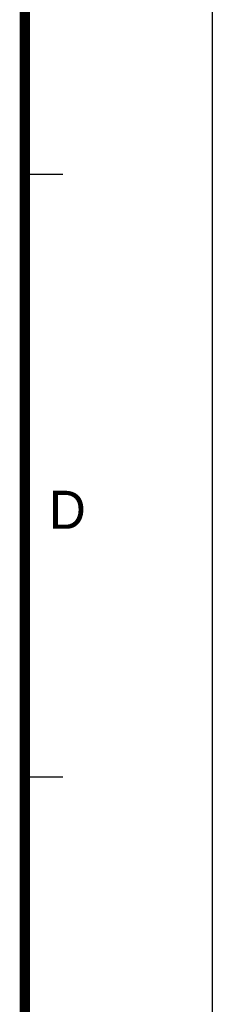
# Model space of a CAD drawing. Header units: millimetres. Extents: x 6 to 204, y 6 to 291.
# Tile 16 of 43: x 189 to 204, y 84 to 161. Entities that reach past the tile are written whole.
import ezdxf

# ---------------------------------------------------------------- set-up
doc = ezdxf.new("R2010")
doc.units = ezdxf.units.MM
doc.header["$LTSCALE"] = 19.36
doc.layers.get('0').update_dxf_attribs({"linetype": 'CONTINUOUS'})
doc.styles.add('TEXTSTYLE_2', font='txt')

msp = doc.modelspace()

# ---------------------------------------------------------------- linework, layer by layer
at = {"color": 7, "linetype": 'Continuous'}
for p, q in [((204, 291), (204, 6)), ((189.2682, 148.9732), (192.2682, 148.9732)), ((189.2682, 101.4732), (192.2682, 101.4732))]:
    msp.add_line(p, q, dxfattribs=at)
at = {"color": 7, "linetype": 'Continuous', "const_width": 0.8}
msp.add_lwpolyline([(189.2682, 282.4732), (189.2682, 16.4732)], dxfattribs=at)

# ---------------------------------------------------------------- texts
at = {"color": 7, "linetype": 'Continuous', "insert": (191.1636, 124.0238), "char_height": 3, "width": 3, "attachment_point": 1, "line_spacing_factor": 0.9, "style": 'TEXTSTYLE_2'}
msp.add_mtext('D', dxfattribs=at)

doc.saveas('drawing.dxf')
